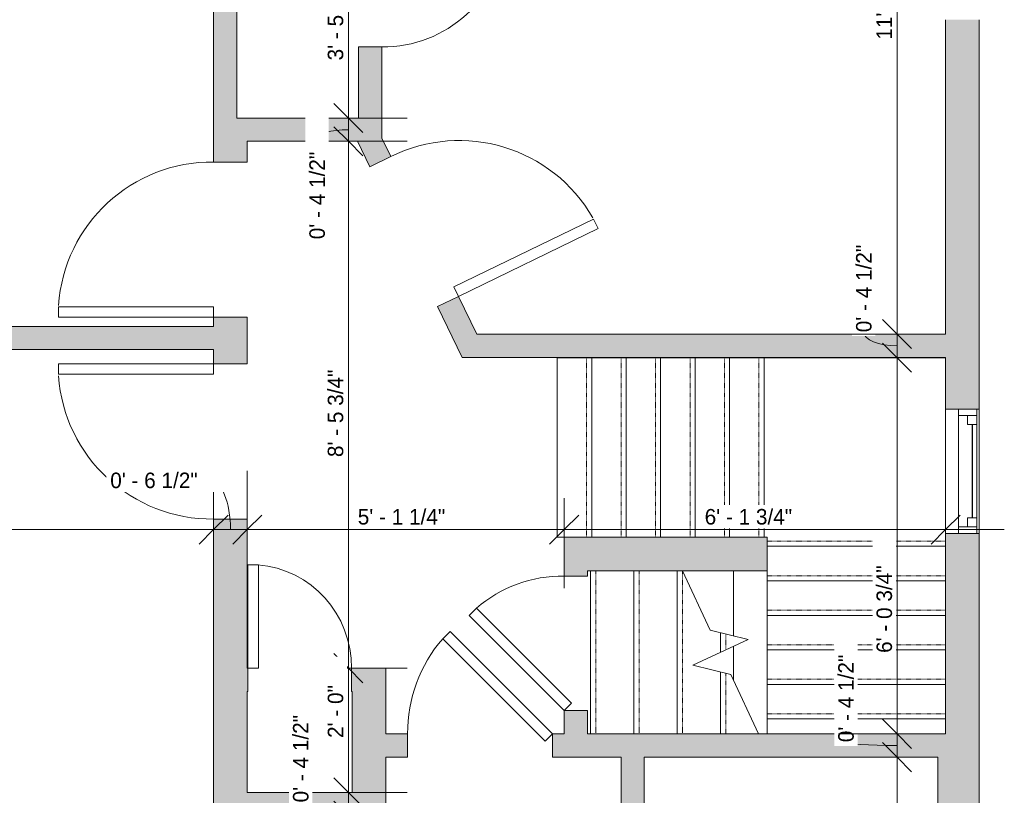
# Model space of a CAD drawing. Header units: inches. Extents: x -243 to 81, y -57 to 344.
# Tile 3 of 4: x -109 to 81, y 19 to 169. Entities that reach past the tile are written whole.
import ezdxf

# ---------------------------------------------------------------- set-up
doc = ezdxf.new("R2010")
doc.units = ezdxf.units.IN
doc.header["$MEASUREMENT"] = 0
doc.linetypes.add('Overhead', pattern=[0.15625, 0.09375, -0.0625])
for name, color, linetype, lineweight in [('A-ANNO-DIMS', 211, 'Continuous', 9), ('A-ANNO-DIMS-96', 211, 'Continuous', 9), ('A-DOOR', 31, 'Continuous', 9), ('A-FLOR', 192, 'Continuous', 9), ('A-GLAZ', 151, 'Continuous', 9), ('A-WALL', 90, 'Continuous', 9), ('A-WALL-PATT', 111, 'Continuous', 9), ('S-STRS', 90, 'Continuous', 9), ('S-STRS-MBND', 31, 'Continuous', 9)]:
    doc.layers.add(name, color=color, linetype=linetype, lineweight=lineweight)
doc.styles.add('Inter', font='txt', dxfattribs={"height": 3})
doc.dimstyles.new('Linear_-_1_32__Inter__Imperial__SMALL', dxfattribs={"dimscale": 12, "dimtxt": 3.974399, "dimasz": 0.46875, "dimexe": 0.944882, "dimexo": 0.629921, "dimgap": 0, "dimtad": 1, "dimrnd": 0.25, "dimzin": 1, "dimdsep": 46, "dimlunit": 4, "dimtxsty": 'Inter', "dimblk1": 'OBLIQUE', "dimblk2": 'OBLIQUE', "dimsah": 1, "dimcen": 0.09, "dimdle": 0.944882, "dimazin": 0, "dimtfac": 1, "dimtdec": 4, "dimtix": 1, "dimtmove": 0, "dimatfit": 3, "dimfxl": 1, "dimtvp": 1, "dimtfill": 1, "dimfrac": 2, "dimtolj": 1, "dimtzin": 0, "dimarcsym": 2})
doc.dimstyles.new('Linear_-_1_32__Inter__Imperial__SMALL_1', dxfattribs={"dimscale": 12, "dimtxt": 3.974399, "dimasz": 0.46875, "dimexe": 0.944882, "dimexo": 0.629921, "dimgap": 0, "dimtad": 1, "dimrnd": 0.25, "dimzin": 1, "dimdsep": 46, "dimlunit": 4, "dimtxsty": 'Inter', "dimblk1": 'OBLIQUE', "dimblk2": 'OBLIQUE', "dimsah": 1, "dimcen": 0.09, "dimdle": 0.944882, "dimazin": 0, "dimtfac": 1, "dimtdec": 4, "dimtix": 1, "dimtmove": 1, "dimatfit": 3, "dimfxl": 1, "dimtvp": 1, "dimtfill": 1, "dimfrac": 2, "dimtolj": 1, "dimtzin": 0, "dimarcsym": 2})
doc.dimstyles.new('Linear_-_1_32__Inter__Imperial__SMALL_2', dxfattribs={"dimscale": 12, "dimtxt": 3.974399, "dimasz": 0.46875, "dimexe": 0.944882, "dimexo": 0.629921, "dimgap": 0, "dimtad": 1, "dimrnd": 0.25, "dimzin": 1, "dimdsep": 46, "dimlunit": 4, "dimtxsty": 'Inter', "dimblk1": 'OBLIQUE', "dimblk2": 'OBLIQUE', "dimsah": 1, "dimcen": 0.09, "dimdle": 0.944882, "dimazin": 0, "dimtfac": 1, "dimtdec": 4, "dimtix": 1, "dimtmove": 2, "dimatfit": 3, "dimfxl": 1, "dimtvp": 1, "dimtfill": 1, "dimfrac": 2, "dimtolj": 1, "dimtzin": 0, "dimarcsym": 2})

# ---------------------------------------------------------------- blocks, each defined once
blk = doc.blocks.new('Planitar - Single Door_Flush Panel - 2_-4_ x 6_-8_ _45-3089767-103_1 - Second Floor DIM')
at = {"layer": 'A-DOOR', "lineweight": 18}
for p, q in [((-5.8, 22.05), (-7.22, 20.63)), ((14, 2.25), (-5.8, 22.05)), ((12.58, 0.83), (-7.22, 20.63)), ((14, 2.25), (12.58, 0.83))]:
    blk.add_line(p, q, dxfattribs=at)
at = {"layer": 'A-DOOR'}
blk.add_arc((13.46, 2.55), 27.46, 138.8351, 180.6172, dxfattribs=at)
blk = doc.blocks.new('Planitar - Single Door_Flush Panel - 2_-2_ x 6_-8_ _45-3089922-103_1 - Second Floor DIM')
at = {"layer": 'A-DOOR', "lineweight": 18}
for p, q in [((11.58, -0.83), (-6.8, -19.22)), ((13, -2.25), (11.58, -0.83)), ((13, -2.25), (-5.38, -20.63)), ((-5.38, -20.63), (-6.8, -19.22))]:
    blk.add_line(p, q, dxfattribs=at)
at = {"layer": 'A-DOOR'}
blk.add_arc((12.46, -2.55), 25.46, 179.3343, 220.8632, dxfattribs=at)
blk = doc.blocks.new('Planitar - Single Door_Flush Panel - 2_-6_ x 6_-8_-3078239-103_1 - Second Floor DIM')
at = {"layer": 'A-DOOR', "lineweight": 18}
for p, q in [((12.99, 3.25), (12.99, 33.25)), ((15, 33.25), (12.99, 33.25)), ((15, 3.25), (15, 33.25)), ((15, 3.25), (12.99, 3.25))]:
    blk.add_line(p, q, dxfattribs=at)
at = {"layer": 'A-DOOR'}
blk.add_arc((14.77, 3.55), 29.77, 93.991, 180.5775, dxfattribs=at)
blk = doc.blocks.new('Planitar - Single Door_Flush Panel - 2_-6_ x 6_-8_-3078477-103_1 - Second Floor DIM')
at = {"layer": 'A-DOOR', "lineweight": 18}
for p, q in [((12.99, -3.25), (12.99, -33.25)), ((15, -3.25), (12.99, -3.25)), ((15, -3.25), (15, -33.25)), ((15, -33.25), (12.99, -33.25))]:
    blk.add_line(p, q, dxfattribs=at)
at = {"layer": 'A-DOOR'}
blk.add_arc((14.77, -3.55), 29.77, 179.4225, 266.009, dxfattribs=at)
blk = doc.blocks.new('Planitar - Single Door_Flush Panel - 2_-0_ x 6_-8_-3090164-103_1 - Second Floor DIM')
at = {"layer": 'A-DOOR', "lineweight": 18}
for p, q in [((9.99, -2.25), (9.99, -26.25)), ((12, -2.25), (9.99, -2.25)), ((12, -2.25), (12, -26.25)), ((12, -26.25), (9.99, -26.25))]:
    blk.add_line(p, q, dxfattribs=at)
at = {"layer": 'A-DOOR'}
blk.add_arc((11.77, -2.55), 23.77, 179.2767, 265.5217, dxfattribs=at)
blk = doc.blocks.new('Planitar - Single Door_Flush Panel - 2_-6_ x 6_-8_-3090247-103_1 - Second Floor DIM')
at = {"layer": 'A-DOOR', "lineweight": 18}
for p, q in [((12.99, 2.25), (12.99, 32.25)), ((15, 32.25), (12.99, 32.25)), ((15, 2.25), (15, 32.25)), ((15, 2.25), (12.99, 2.25))]:
    blk.add_line(p, q, dxfattribs=at)
at = {"layer": 'A-DOOR'}
blk.add_arc((14.77, 2.55), 29.77, 93.991, 180.5775, dxfattribs=at)
blk = doc.blocks.new('Planitar - Single Door_Flush Panel - 1_-8_ x 6_-8_-3090345-103_1 - Second Floor DIM')
at = {"layer": 'A-DOOR', "lineweight": 18}
for p, q in [((7.99, -2.25), (7.99, -22.25)), ((10, -2.25), (7.99, -2.25)), ((10, -2.25), (10, -22.25)), ((10, -22.25), (7.99, -22.25))]:
    blk.add_line(p, q, dxfattribs=at)
at = {"layer": 'A-DOOR'}
blk.add_arc((9.77, -2.55), 19.77, 179.1304, 265.0764, dxfattribs=at)
blk = doc.blocks.new('Planitar-Double-Hung-Single - 48_ x 42_-3112422-103_1 - Second Floor DIM')
at = {"layer": 'A-GLAZ', "lineweight": 18}
for p, q in [((-12, 3.25), (-12, -3.25)), ((-12, 2.75), (-9, 2.75)), ((-10.75, 2.75), (-10.75, -0.75)), ((-9, 2.75), (-9, 1)), ((-1.1875, 2.75), (1.1875, 2.75)), ((9, 2.75), (12, 2.75)), ((9, 2.75), (9, 1)), ((10.75, 2.75), (10.75, -0.75)), ((12, -3.25), (12, 3.25)), ((-10.75, 1), (-9, 1)), ((10.75, 1), (9, 1)), ((-12, -0.75), (-10.75, -0.75)), ((10.75, -0.75), (12, -0.75))]:
    blk.add_line(p, q, dxfattribs=at)
at = {"layer": 'A-GLAZ'}
for p, q in [((12, 3.25), (-12, 3.25)), ((-9, 2.75), (-1.1875, 2.75)), ((1.1875, 2.75), (9, 2.75)), ((10.75, -0.75), (-10.75, -0.75)), ((-12, -3.25), (12, -3.25))]:
    blk.add_line(p, q, dxfattribs=at)
at = {"layer": 'A-GLAZ', "lineweight": 25}
blk.add_line((-9, 1.875), (9, 1.875), dxfattribs=at)
blk = doc.blocks.new('DIMBLOCK16-103_1 - Second Floor DIM')
at = {"layer": 'A-ANNO-DIMS-96', "lineweight": 35}
for p, q in [((60.57, 26.06), (57.76, 28.87)), ((60.57, 26.06), (63.38, 23.24)), ((60.57, -45.75), (57.76, -42.94)), ((60.57, -45.75), (63.38, -48.56))]:
    blk.add_line(p, q, dxfattribs=at)
at = {"layer": 'A-ANNO-DIMS-96'}
for p, q in [((64.15, 26.06), (49.23, 26.06)), ((60.57, -57.09), (60.57, 26.06)), ((60.57, 26.06), (64.15, 26.06)), ((64.15, -45.75), (49.23, -45.75)), ((60.57, -45.75), (64.15, -45.75))]:
    blk.add_line(p, q, dxfattribs=at)
at = {"layer": 'A-ANNO-DIMS-96', "color": 0, "insert": (56.58, -22.45), "char_height": 3, "width": 25.2772, "attachment_point": 1, "rotation": 90, "line_spacing_factor": 0.9936, "style": 'Inter', "bg_fill": 3, "box_fill_scale": 1.25, "bg_fill_color": 256, "bg_fill_true_color": 13158600, "bg_fill_transparency": 0}
blk.add_mtext('5\' - 11 3/4"', dxfattribs=at)
blk = doc.blocks.new('_Oblique')
at = {"color": 0, "linetype": 'ByBlock', "lineweight": -2}
blk.add_line((-0.5, -0.5), (0.5, 0.5), dxfattribs=at)
blk = doc.blocks.new('DIMBLOCK17-103_1 - Second Floor DIM')
at = {"layer": 'A-ANNO-DIMS-96', "lineweight": 35}
for p, q in [((60.57, 30.56), (57.76, 33.37)), ((60.57, 30.56), (63.38, 27.74)), ((60.57, 26.06), (57.76, 28.87)), ((60.57, 26.06), (63.38, 23.24))]:
    blk.add_line(p, q, dxfattribs=at)
at = {"layer": 'A-ANNO-DIMS-96'}
for p, q in [((64.15, 30.56), (49.23, 30.56)), ((60.57, 26.06), (60.57, 30.56)), ((60.57, 30.56), (64.15, 30.56)), ((64.15, 26.06), (49.23, 26.06)), ((60.57, 26.06), (64.15, 26.06))]:
    blk.add_line(p, q, dxfattribs=at)
blk.add_ellipse((60.57, 28.95), major_axis=(-9.88, 0), ratio=0.065761, start_param=0, end_param=1.570796, dxfattribs=at)
at = {"layer": 'A-ANNO-DIMS-96', "color": 0, "insert": (49.18, 28.95), "char_height": 3, "width": 23.3695, "attachment_point": 1, "rotation": 90, "line_spacing_factor": 0.9936, "style": 'Inter', "bg_fill": 3, "box_fill_scale": 1.25, "bg_fill_color": 256, "bg_fill_true_color": 13158600, "bg_fill_transparency": 0}
blk.add_mtext('0\' - 4 1/2"', dxfattribs=at)
blk = doc.blocks.new('DIMBLOCK18-103_1 - Second Floor DIM')
at = {"layer": 'A-ANNO-DIMS-96', "lineweight": 35}
for p, q in [((60.57, 103.25), (57.76, 106.06)), ((60.57, 103.25), (63.38, 100.44)), ((60.57, 30.56), (57.76, 33.37)), ((60.57, 30.56), (63.38, 27.74))]:
    blk.add_line(p, q, dxfattribs=at)
at = {"layer": 'A-ANNO-DIMS-96'}
for p, q in [((64.15, 103.25), (49.23, 103.25)), ((60.57, 30.56), (60.57, 103.25)), ((60.57, 103.25), (64.15, 103.25)), ((64.15, 30.56), (49.23, 30.56)), ((60.57, 30.56), (64.15, 30.56))]:
    blk.add_line(p, q, dxfattribs=at)
at = {"layer": 'A-ANNO-DIMS-96', "color": 0, "insert": (56.58, 46.2), "char_height": 3, "width": 24.3829, "attachment_point": 1, "rotation": 90, "line_spacing_factor": 0.9936, "style": 'Inter', "bg_fill": 3, "box_fill_scale": 1.25, "bg_fill_color": 256, "bg_fill_true_color": 13158600, "bg_fill_transparency": 0}
blk.add_mtext('6\' - 0 3/4"', dxfattribs=at)
blk = doc.blocks.new('DIMBLOCK19-103_1 - Second Floor DIM')
at = {"layer": 'A-ANNO-DIMS-96', "lineweight": 35}
for p, q in [((60.57, 107.81), (57.76, 110.62)), ((60.57, 107.81), (63.38, 104.99)), ((60.57, 103.25), (57.76, 106.06)), ((60.57, 103.25), (63.38, 100.44))]:
    blk.add_line(p, q, dxfattribs=at)
at = {"layer": 'A-ANNO-DIMS-96'}
for p, q in [((64.15, 107.81), (49.23, 107.81)), ((60.57, 103.25), (60.57, 107.81)), ((60.57, 107.81), (64.15, 107.81)), ((64.15, 103.25), (49.23, 103.25)), ((60.57, 103.25), (64.15, 103.25))]:
    blk.add_line(p, q, dxfattribs=at)
blk.add_ellipse((60.57, 108.16), major_axis=(-6.43, 0), ratio=0.409746, start_param=0, end_param=1.570796, dxfattribs=at)
at = {"layer": 'A-ANNO-DIMS-96', "color": 0, "insert": (52.63, 108.16), "char_height": 3, "width": 23.3695, "attachment_point": 1, "rotation": 90, "line_spacing_factor": 0.9936, "style": 'Inter', "bg_fill": 3, "box_fill_scale": 1.25, "bg_fill_color": 256, "bg_fill_true_color": 13158600, "bg_fill_transparency": 0}
blk.add_mtext('0\' - 4 1/2"', dxfattribs=at)
blk = doc.blocks.new('DIMBLOCK20-103_1 - Second Floor DIM')
at = {"layer": 'A-ANNO-DIMS-96'}
for p, q in [((60.57, 107.81), (60.57, 252.34)), ((64.15, 241), (49.23, 241)), ((60.57, 241), (64.15, 241)), ((64.15, 107.81), (49.23, 107.81)), ((60.57, 107.81), (64.15, 107.81))]:
    blk.add_line(p, q, dxfattribs=at)
at = {"layer": 'A-ANNO-DIMS-96', "lineweight": 35}
for p, q in [((60.57, 241), (57.76, 243.81)), ((60.57, 241), (63.38, 238.19)), ((60.57, 107.81), (57.76, 110.62)), ((60.57, 107.81), (63.38, 104.99))]:
    blk.add_line(p, q, dxfattribs=at)
at = {"layer": 'A-ANNO-DIMS-96', "color": 0, "insert": (56.58, 164.69), "char_height": 3, "width": 23.3099, "attachment_point": 1, "rotation": 90, "line_spacing_factor": 0.9936, "style": 'Inter', "bg_fill": 3, "box_fill_scale": 1.25, "bg_fill_color": 256, "bg_fill_true_color": 13158600, "bg_fill_transparency": 0}
blk.add_mtext('11\' - 1 1/4"', dxfattribs=at)
blk = doc.blocks.new('DIMBLOCK23-103_1 - Second Floor DIM')
at = {"layer": 'A-ANNO-DIMS-96', "lineweight": 35}
for p, q in [((-45.51, 191.06), (-48.32, 193.87)), ((-45.51, 191.06), (-42.7, 188.24)), ((-45.51, 149.56), (-48.32, 152.37)), ((-45.51, 149.56), (-42.7, 146.74))]:
    blk.add_line(p, q, dxfattribs=at)
at = {"layer": 'A-ANNO-DIMS-96'}
for p, q in [((-49.09, 191.06), (-34.17, 191.06)), ((-45.51, 191.06), (-49.09, 191.06)), ((-45.51, 191.06), (-45.51, 149.56)), ((-49.09, 149.56), (-34.17, 149.56)), ((-45.51, 149.56), (-49.09, 149.56))]:
    blk.add_line(p, q, dxfattribs=at)
at = {"layer": 'A-ANNO-DIMS-96', "color": 0, "insert": (-49.5, 160.69), "char_height": 3, "width": 23.0714, "attachment_point": 1, "rotation": 90, "line_spacing_factor": 0.9936, "style": 'Inter', "bg_fill": 3, "box_fill_scale": 1.25, "bg_fill_color": 256, "bg_fill_true_color": 13158600, "bg_fill_transparency": 0}
blk.add_mtext('3\' - 5 1/2"', dxfattribs=at)
blk = doc.blocks.new('DIMBLOCK24-103_1 - Second Floor DIM')
at = {"layer": 'A-ANNO-DIMS-96', "lineweight": 35}
for p, q in [((-45.51, 149.56), (-48.32, 152.37)), ((-45.51, 149.56), (-42.7, 146.74)), ((-45.51, 145.06), (-48.32, 147.87)), ((-45.51, 145.06), (-42.7, 142.24))]:
    blk.add_line(p, q, dxfattribs=at)
at = {"layer": 'A-ANNO-DIMS-96'}
for p, q in [((-49.09, 149.56), (-34.17, 149.56)), ((-45.51, 149.56), (-49.09, 149.56)), ((-45.51, 149.56), (-45.51, 145.06)), ((-49.09, 145.06), (-34.17, 145.06)), ((-45.51, 145.06), (-49.09, 145.06))]:
    blk.add_line(p, q, dxfattribs=at)
blk.add_ellipse((-45.51, 145.6), major_axis=(-6.03, 0), ratio=0.282448, start_param=4.712389, end_param=6.283185, dxfattribs=at)
at = {"layer": 'A-ANNO-DIMS-96', "color": 0, "insert": (-53.05, 126.13), "char_height": 3, "width": 23.3695, "attachment_point": 1, "rotation": 90, "line_spacing_factor": 0.9936, "style": 'Inter', "bg_fill": 3, "box_fill_scale": 1.25, "bg_fill_color": 256, "bg_fill_true_color": 13158600, "bg_fill_transparency": 0}
blk.add_mtext('0\' - 4 1/2"', dxfattribs=at)
blk = doc.blocks.new('DIMBLOCK25-103_1 - Second Floor DIM')
at = {"layer": 'A-ANNO-DIMS-96', "lineweight": 35}
for p, q in [((-45.51, 145.06), (-48.32, 147.87)), ((-45.51, 145.06), (-42.7, 142.24)), ((-45.51, 43.25), (-48.32, 46.06)), ((-45.51, 43.25), (-42.7, 40.44))]:
    blk.add_line(p, q, dxfattribs=at)
at = {"layer": 'A-ANNO-DIMS-96'}
for p, q in [((-49.09, 145.06), (-34.17, 145.06)), ((-45.51, 145.06), (-49.09, 145.06)), ((-45.51, 145.06), (-45.51, 43.25)), ((-49.09, 43.25), (-34.17, 43.25)), ((-45.51, 43.25), (-49.09, 43.25))]:
    blk.add_line(p, q, dxfattribs=at)
at = {"layer": 'A-ANNO-DIMS-96', "color": 0, "insert": (-49.5, 84.04), "char_height": 3, "width": 24.2637, "attachment_point": 1, "rotation": 90, "line_spacing_factor": 0.9936, "style": 'Inter', "bg_fill": 3, "box_fill_scale": 1.25, "bg_fill_color": 256, "bg_fill_true_color": 13158600, "bg_fill_transparency": 0}
blk.add_mtext('8\' - 5 3/4"', dxfattribs=at)
blk = doc.blocks.new('DIMBLOCK26-103_1 - Second Floor DIM')
at = {"layer": 'A-ANNO-DIMS-96', "lineweight": 35}
for p, q in [((-45.51, 43.25), (-48.32, 46.06)), ((-45.51, 43.25), (-42.7, 40.44)), ((-45.51, 19.25), (-48.32, 22.06)), ((-45.51, 19.25), (-42.7, 16.44))]:
    blk.add_line(p, q, dxfattribs=at)
at = {"layer": 'A-ANNO-DIMS-96'}
for p, q in [((-49.09, 43.25), (-34.17, 43.25)), ((-45.51, 43.25), (-49.09, 43.25)), ((-45.51, 43.25), (-45.51, 19.25)), ((-49.09, 19.25), (-34.17, 19.25)), ((-45.51, 19.25), (-49.09, 19.25))]:
    blk.add_line(p, q, dxfattribs=at)
at = {"layer": 'A-ANNO-DIMS-96', "color": 0, "insert": (-49.5, 29.77), "char_height": 3, "width": 14.9636, "attachment_point": 1, "rotation": 90, "line_spacing_factor": 0.9936, "style": 'Inter', "bg_fill": 3, "box_fill_scale": 1.25, "bg_fill_color": 256, "bg_fill_true_color": 13158600, "bg_fill_transparency": 0}
blk.add_mtext('2\' - 0"', dxfattribs=at)
blk = doc.blocks.new('DIMBLOCK27-103_1 - Second Floor DIM')
at = {"layer": 'A-ANNO-DIMS-96', "lineweight": 35}
for p, q in [((-45.51, 19.25), (-48.32, 22.06)), ((-45.51, 19.25), (-42.7, 16.44)), ((-45.51, 14.75), (-48.32, 17.56)), ((-45.51, 14.75), (-42.7, 11.94))]:
    blk.add_line(p, q, dxfattribs=at)
at = {"layer": 'A-ANNO-DIMS-96'}
for p, q in [((-49.09, 19.25), (-34.17, 19.25)), ((-45.51, 19.25), (-49.09, 19.25)), ((-45.51, 19.25), (-45.51, 14.75)), ((-49.09, 14.75), (-34.17, 14.75)), ((-45.51, 14.75), (-49.09, 14.75))]:
    blk.add_line(p, q, dxfattribs=at)
blk.add_ellipse((-45.51, 17.31), major_axis=(-9.2, 0), ratio=0.033606, start_param=0, end_param=1.570796, dxfattribs=at)
at = {"layer": 'A-ANNO-DIMS-96', "color": 0, "insert": (-56.22, 17.31), "char_height": 3, "width": 23.3695, "attachment_point": 1, "rotation": 90, "line_spacing_factor": 0.9936, "style": 'Inter', "bg_fill": 3, "box_fill_scale": 1.25, "bg_fill_color": 256, "bg_fill_true_color": 13158600, "bg_fill_transparency": 0}
blk.add_mtext('0\' - 4 1/2"', dxfattribs=at)
blk = doc.blocks.new('DIMBLOCK29-103_1 - Second Floor DIM')
at = {"layer": 'A-ANNO-DIMS-96'}
for p, q in [((-232.05, 66.44), (-232.05, 81.36)), ((-71.55, 66.44), (-71.55, 81.36)), ((-243.39, 70.02), (-71.55, 70.02)), ((-232.05, 70.02), (-232.05, 66.44)), ((-71.55, 70.02), (-71.55, 66.44))]:
    blk.add_line(p, q, dxfattribs=at)
at = {"layer": 'A-ANNO-DIMS-96', "lineweight": 35}
for p, q in [((-232.05, 70.02), (-229.23, 72.83)), ((-71.55, 70.02), (-68.73, 72.83)), ((-232.05, 70.02), (-234.86, 67.21)), ((-71.55, 70.02), (-74.36, 67.21))]:
    blk.add_line(p, q, dxfattribs=at)
at = {"layer": 'A-ANNO-DIMS-96', "color": 0, "insert": (-162.35, 74.01), "char_height": 3, "width": 25.3368, "attachment_point": 1, "line_spacing_factor": 0.9936, "style": 'Inter', "bg_fill": 3, "box_fill_scale": 1.25, "bg_fill_color": 256, "bg_fill_true_color": 13158600, "bg_fill_transparency": 0}
blk.add_mtext('13\' - 4 1/2"', dxfattribs=at)
blk = doc.blocks.new('DIMBLOCK30-103_1 - Second Floor DIM')
at = {"layer": 'A-ANNO-DIMS-96'}
for p, q in [((-71.55, 66.44), (-71.55, 81.36)), ((-65.05, 66.44), (-65.05, 81.36)), ((-71.55, 70.02), (-65.05, 70.02)), ((-71.55, 70.02), (-71.55, 66.44)), ((-65.05, 70.02), (-65.05, 66.44))]:
    blk.add_line(p, q, dxfattribs=at)
at = {"layer": 'A-ANNO-DIMS-96', "lineweight": 35}
for p, q in [((-71.55, 70.02), (-68.73, 72.83)), ((-65.05, 70.02), (-62.23, 72.83)), ((-71.55, 70.02), (-74.36, 67.21)), ((-65.05, 70.02), (-67.86, 67.21))]:
    blk.add_line(p, q, dxfattribs=at)
at = {"layer": 'A-ANNO-DIMS-96'}
blk.add_ellipse((-72.21, 70.02), major_axis=(0, 9.51), ratio=0.411366, start_param=4.712389, end_param=6.283185, dxfattribs=at)
at = {"layer": 'A-ANNO-DIMS-96', "color": 0, "insert": (-91.54, 81.04), "char_height": 3, "width": 23.1906, "attachment_point": 1, "line_spacing_factor": 0.9936, "style": 'Inter', "bg_fill": 3, "box_fill_scale": 1.25, "bg_fill_color": 256, "bg_fill_true_color": 13158600, "bg_fill_transparency": 0}
blk.add_mtext('0\' - 6 1/2"', dxfattribs=at)
blk = doc.blocks.new('DIMBLOCK31-103_1 - Second Floor DIM')
at = {"layer": 'A-ANNO-DIMS-96'}
for p, q in [((-65.05, 66.44), (-65.05, 81.36)), ((-3.8, 76.11), (-3.8, 58.68)), ((-3.8, 70.02), (-3.8, 76.11)), ((-65.05, 70.02), (-3.8, 70.02)), ((-65.05, 70.02), (-65.05, 66.44))]:
    blk.add_line(p, q, dxfattribs=at)
at = {"layer": 'A-ANNO-DIMS-96', "lineweight": 35}
for p, q in [((-65.05, 70.02), (-62.23, 72.83)), ((-3.8, 70.02), (-0.98, 72.83)), ((-65.05, 70.02), (-67.86, 67.21)), ((-3.8, 70.02), (-6.61, 67.21))]:
    blk.add_line(p, q, dxfattribs=at)
at = {"layer": 'A-ANNO-DIMS-96', "color": 0, "insert": (-43.69, 74.01), "char_height": 3, "width": 22.2368, "attachment_point": 1, "line_spacing_factor": 0.9936, "style": 'Inter', "bg_fill": 3, "box_fill_scale": 1.25, "bg_fill_color": 256, "bg_fill_true_color": 13158600, "bg_fill_transparency": 0}
blk.add_mtext('5\' - 1 1/4"', dxfattribs=at)
blk = doc.blocks.new('DIMBLOCK32-103_1 - Second Floor DIM')
at = {"layer": 'A-ANNO-DIMS-96'}
for p, q in [((69.95, 66.44), (69.95, 81.36)), ((-3.8, 76.11), (-3.8, 58.68)), ((-3.8, 70.02), (-3.8, 76.11)), ((-3.8, 70.02), (81.29, 70.02)), ((69.95, 70.02), (69.95, 66.44))]:
    blk.add_line(p, q, dxfattribs=at)
at = {"layer": 'A-ANNO-DIMS-96', "lineweight": 35}
for p, q in [((-3.8, 70.02), (-0.98, 72.83)), ((69.95, 70.02), (72.77, 72.83)), ((-3.8, 70.02), (-6.61, 67.21)), ((69.95, 70.02), (67.14, 67.21))]:
    blk.add_line(p, q, dxfattribs=at)
at = {"layer": 'A-ANNO-DIMS-96', "color": 0, "insert": (23.37, 74.01), "char_height": 3, "width": 23.3099, "attachment_point": 1, "line_spacing_factor": 0.9936, "style": 'Inter', "bg_fill": 3, "box_fill_scale": 1.25, "bg_fill_color": 256, "bg_fill_true_color": 13158600, "bg_fill_transparency": 0}
blk.add_mtext('6\' - 1 3/4"', dxfattribs=at)

msp = doc.modelspace()

# ---------------------------------------------------------------- hatches: boundary and pattern name
at = {"layer": 'A-WALL-PATT'}
h = msp.add_hatch(color=9, dxfattribs=at)
h.paths.add_polyline_path([(-67.047, 149.555), (-67.047, 198.805), (-71.547, 198.805), (-71.547, 149.555)], flags=0)
h.paths.add_polyline_path([(-67.047, 222.805), (-67.047, 241), (-71.547, 241), (-71.547, 222.805)], flags=0)
h = msp.add_hatch(color=9, dxfattribs=at)
h.paths.add_polyline_path([(-39.047, 145.655), (-39.047, 163.305), (-43.547, 163.305), (-43.547, 149.555), (-40.938, 149.555)], flags=0)
h.paths.add_polyline_path([(-43.547, 187.305), (-39.047, 187.305), (-39.047, 241), (-43.547, 241), (-43.547, 191.055)], flags=0)
h = msp.add_hatch(color=9, dxfattribs=at)
h.paths.add_polyline_path([(69.953, 103.305), (76.453, 103.305), (76.453, 168.555), (69.953, 168.555), (69.953, 107.805)], flags=0)
h.paths.add_polyline_path([(76.453, 196.555), (76.453, 241), (69.953, 241), (69.953, 196.555)], flags=0)
h = msp.add_hatch(color=9, dxfattribs=at)
h.paths.add_polyline_path([(-67.047, 19.25), (-65.047, 19.25), (-65.047, 72.055), (-71.547, 72.055), (-71.547, 19.25)], flags=0)
h.paths.add_polyline_path([(-71.547, 102.055), (-65.047, 102.055), (-65.047, 111.055), (-71.547, 111.055), (-71.547, 104.805)], flags=0)
h.paths.add_polyline_path([(-71.547, 141.055), (-65.047, 141.055), (-65.047, 149.555), (-71.547, 149.555)], flags=0)
for points in [[(-43.757, 145.055), (-45.94, 149.555), (-65.047, 149.555), (-65.047, 145.055)], [(-79.334, 104.805), (-71.547, 104.805), (-71.547, 109.305), (-232.047, 109.305), (-232.047, 104.805)], [(23.31, 103.305), (69.953, 103.305), (69.953, 107.805), (-25.693, 107.805), (-23.51, 103.305)], [(23.31, 62.055), (35.453, 62.055), (35.453, 68.555), (0.703, 68.555), (0.703, 62.055)], [(-44.797, 19.25), (-38.297, 19.25), (-38.297, 38.75), (-44.797, 38.75), (-44.797, 26.41)], [(11.703, -4.695), (11.703, 26.055), (7.203, 26.055), (7.203, -4.695)], [(76.453, -52.25), (76.453, 26.055), (68.453, 26.055), (68.453, -52.25)], [(-42.797, 14.75), (-38.297, 14.75), (-38.297, 19.25), (-67.047, 19.25), (-67.047, 14.75)]]:
    msp.add_hatch(color=9, dxfattribs=at).paths.add_polyline_path(points, flags=0)
h = msp.add_hatch(color=9, dxfattribs=at)
h.paths.add_polyline_path([(-25.693, 107.805), (-20.691, 107.805), (-24.228, 115.098), (-28.277, 113.135)], flags=0)
h.paths.add_polyline_path([(-41.368, 140.128), (-37.319, 142.091), (-40.938, 149.555), (-45.94, 149.555), (-43.757, 145.055)], flags=0)
h = msp.add_hatch(color=254, dxfattribs=at)
h.paths.add_polyline_path([(76.453, 26.055), (76.453, 68.555), (69.953, 68.555), (69.953, 26.055)], flags=0)
h.paths.add_polyline_path([(76.453, 95.555), (76.453, 103.305), (69.953, 103.305), (69.953, 95.555)], flags=0)
h = msp.add_hatch(color=254, dxfattribs=at)
h.paths.add_polyline_path([(76.453, 68.555), (76.453, 69.305), (69.953, 69.305), (69.953, 68.555)], flags=0)
h.paths.add_polyline_path([(76.453, 93.305), (76.453, 95.555), (69.953, 95.555), (69.953, 93.305)], flags=0)
h = msp.add_hatch(color=9, dxfattribs=at)
h.paths.add_polyline_path([(0.703, 30.555), (0.703, 35.055), (-3.797, 35.055), (-3.797, 30.555)], flags=0)
h.paths.add_polyline_path([(-3.797, 61.055), (0.703, 61.055), (0.703, 68.555), (-3.797, 68.555)], flags=0)
h = msp.add_hatch(color=9, dxfattribs=at)
h.paths.add_polyline_path([(-65.047, 38.75), (-64.922, 38.75), (-64.922, 43.25), (-65.047, 43.25)], flags=0)
h.paths.add_polyline_path([(-44.922, 38.75), (-38.297, 38.75), (-38.297, 43.25), (-44.922, 43.25)], flags=0)
h = msp.add_hatch(color=9, dxfattribs=at)
h.paths.add_polyline_path([(7.203, 26.055), (69.953, 26.055), (69.953, 30.555), (-6.047, 30.555), (-6.047, 26.055)], flags=0)
h.paths.add_polyline_path([(-38.297, 26.055), (-34.047, 26.055), (-34.047, 30.555), (-38.297, 30.555), (-38.297, 26.41)], flags=0)
h = msp.add_hatch(color=9, dxfattribs=at)
h.paths.add_polyline_path([(-71.547, -45.75), (-67.047, -45.75), (-67.047, -29.695), (-71.547, -29.695)], flags=0)
h.paths.add_polyline_path([(-67.047, -5.695), (-67.047, 19.25), (-71.547, 19.25), (-71.547, -5.695)], flags=0)

# ---------------------------------------------------------------- linework, layer by layer
at = {"layer": 'A-FLOR'}
for p, q in [((-5.133, 68.555), (-5.133, 103.305)), ((-3.797, 68.555), (-5.133, 68.555))]:
    msp.add_line(p, q, dxfattribs=at)
at = {"layer": 'A-WALL'}
for p, q in [((-71.547, 198.805), (-71.547, 141.055)), ((-67.047, 149.555), (-67.047, 191.055)), ((69.953, 168.555), (69.953, 107.805)), ((76.453, 93.305), (76.453, 168.555)), ((-39.047, 163.305), (-43.547, 163.305)), ((-43.547, 163.305), (-43.547, 149.555)), ((-39.047, 145.655), (-39.047, 163.305)), ((-43.547, 149.555), (-67.047, 149.555)), ((-65.047, 141.055), (-65.047, 145.055)), ((-65.047, 145.055), (-43.757, 145.055)), ((-43.757, 145.055), (-41.368, 140.128)), ((-37.319, 142.091), (-39.047, 145.655)), ((-71.547, 141.055), (-65.047, 141.055)), ((-41.368, 140.128), (-37.319, 142.091)), ((-24.228, 115.098), (-28.277, 113.135)), ((-20.691, 107.805), (-24.228, 115.098)), ((-28.277, 113.135), (-23.51, 103.305)), ((-65.047, 111.055), (-71.547, 111.055)), ((-71.547, 111.055), (-71.547, 109.305)), ((-65.047, 102.055), (-65.047, 111.055)), ((-71.547, 109.305), (-232.047, 109.305)), ((69.953, 107.805), (-20.691, 107.805)), ((-232.047, 104.805), (-71.547, 104.805)), ((-71.547, 104.805), (-71.547, 102.055)), ((-23.51, 103.305), (69.953, 103.305)), ((69.953, 103.305), (69.953, 93.305)), ((-71.547, 102.055), (-65.047, 102.055)), ((69.953, 93.305), (76.453, 93.305)), ((-65.047, 72.055), (-71.547, 72.055)), ((-71.547, 72.055), (-71.547, -5.695)), ((-65.047, 43.25), (-65.047, 72.055)), ((-3.797, 68.555), (-3.797, 61.055)), ((35.453, 68.555), (-3.797, 68.555)), ((35.453, 68.555), (35.453, 30.555)), ((69.953, 30.555), (69.953, 69.305)), ((69.953, 69.305), (76.453, 69.305)), ((76.453, -52.25), (76.453, 69.305)), ((-3.797, 61.055), (0.703, 61.055)), ((0.703, 61.055), (0.703, 62.055)), ((0.703, 62.055), (35.453, 62.055)), ((28.953, 49.495), (28.953, 62.055)), ((28.953, 40.95), (28.953, 47.47)), ((-64.922, 43.25), (-65.047, 43.25)), ((-64.922, 38.75), (-64.922, 43.25)), ((-38.297, 43.25), (-44.922, 43.25)), ((-44.922, 43.25), (-44.922, 38.75)), ((-38.297, 30.555), (-38.297, 43.25)), ((-65.047, 19.25), (-65.047, 38.75)), ((-65.047, 38.75), (-64.922, 38.75)), ((-44.922, 38.75), (-44.797, 38.75)), ((-44.797, 38.75), (-44.797, 19.25)), ((0.703, 35.055), (-3.797, 35.055)), ((-3.797, 35.055), (-3.797, 30.555)), ((0.703, 30.555), (0.703, 35.055)), ((-34.047, 30.555), (-38.297, 30.555)), ((-34.047, 26.055), (-34.047, 30.555)), ((-3.797, 30.555), (-6.047, 30.555)), ((-6.047, 30.555), (-6.047, 26.055)), ((69.953, 30.555), (0.703, 30.555)), ((-38.297, -45.75), (-38.297, 26.055)), ((-38.297, 26.055), (-34.047, 26.055)), ((-6.047, 26.055), (7.203, 26.055)), ((7.203, 26.055), (7.203, -4.695)), ((11.703, 26.055), (68.453, 26.055)), ((11.703, -4.695), (11.703, 26.055)), ((68.453, 26.055), (68.453, -45.75)), ((-44.797, 19.25), (-65.047, 19.25))]:
    msp.add_line(p, q, dxfattribs=at)
at = {"layer": 'S-STRS'}
for p, q in [((-5.133, 68.5), (-5.133, 103.25)), ((1.53, 103.25), (-5.133, 103.25)), ((8.193, 103.25), (1.53, 103.25)), ((1.53, 68.555), (1.53, 103.25)), ((14.855, 103.25), (8.193, 103.25)), ((8.193, 68.555), (8.193, 103.25)), ((21.518, 103.25), (14.855, 103.25)), ((14.855, 68.555), (14.855, 103.25)), ((28.181, 103.25), (21.518, 103.25)), ((21.518, 68.555), (21.518, 103.25)), ((34.844, 103.25), (28.181, 103.25)), ((28.181, 68.555), (28.181, 103.25)), ((69.953, 103.25), (34.844, 103.25)), ((34.844, 68.555), (34.844, 103.25)), ((35.453, 66.801), (69.953, 66.801)), ((1.315, 62.055), (1.315, 30.555)), ((9.695, 62.055), (9.695, 30.555)), ((18.076, 62.055), (18.076, 30.555)), ((35.453, 60.129), (69.953, 60.129)), ((35.453, 53.457), (69.953, 53.457)), ((26.456, 50.102), (26.456, 46.305)), ((35.453, 46.785), (69.953, 46.785)), ((26.456, 42.509), (26.456, 30.555)), ((35.453, 40.113), (69.953, 40.113)), ((35.453, 33.44), (69.953, 33.44))]:
    msp.add_line(p, q, dxfattribs=at)
at = {"layer": 'S-STRS', "linetype": 'Overhead'}
for p, q in [((0.546, 68.555), (0.546, 103.25)), ((7.208, 68.555), (7.208, 103.25)), ((13.871, 68.555), (13.871, 103.25)), ((20.534, 68.555), (20.534, 103.25)), ((27.197, 68.555), (27.197, 103.25)), ((33.859, 68.555), (33.859, 103.25)), ((35.453, 67.786), (69.953, 67.786)), ((2.3, 62.055), (2.3, 30.555)), ((10.68, 62.055), (10.68, 30.555)), ((19.06, 62.055), (19.06, 30.555)), ((35.453, 61.113), (69.953, 61.113)), ((35.453, 54.441), (69.953, 54.441)), ((27.44, 49.862), (27.44, 46.764)), ((35.453, 47.769), (69.953, 47.769)), ((27.44, 42.269), (27.44, 30.555)), ((35.453, 41.097), (69.953, 41.097)), ((35.453, 34.425), (69.953, 34.425))]:
    msp.add_line(p, q, dxfattribs=at)
at = {"layer": 'S-STRS-MBND'}
for p, q in [((24.459, 50.587), (19.111, 62.055)), ((31.808, 48.801), (24.459, 50.587)), ((21.103, 43.809), (31.808, 48.801)), ((28.452, 42.023), (21.103, 43.809)), ((33.8, 30.555), (28.452, 42.023))]:
    msp.add_line(p, q, dxfattribs=at)

# ---------------------------------------------------------------- block references
at = {"layer": 'A-DOOR'}
for name, p, rotation in [('Planitar - Single Door_Flush Panel - 2_-0_ x 6_-8_-3090164-103_1 - Second Floor DIM', (-41.297, 175.305), 89.99999999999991), ('Planitar - Single Door_Flush Panel - 2_-6_ x 6_-8_-3090247-103_1 - Second Floor DIM', (-32.798, 127.613), 295.8714262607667), ('Planitar - Single Door_Flush Panel - 2_-6_ x 6_-8_-3078477-103_1 - Second Floor DIM', (-68.297, 126.055), 269.9999999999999), ('Planitar - Single Door_Flush Panel - 2_-6_ x 6_-8_-3078239-103_1 - Second Floor DIM', (-68.297, 87.055), 89.99999999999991), ('Planitar - Single Door_Flush Panel - 1_-8_ x 6_-8_-3090345-103_1 - Second Floor DIM', (-54.922, 41), 180), ('Planitar - Single Door_Flush Panel - 2_-2_ x 6_-8_ _45-3089922-103_1 - Second Floor DIM', (-1.547, 48.055), 269.9999999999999)]:
    msp.add_blockref(name, p, dxfattribs=dict(at, rotation=rotation))
msp.add_blockref('Planitar - Single Door_Flush Panel - 2_-4_ x 6_-8_ _45-3089767-103_1 - Second Floor DIM', (-20.047, 28.305), dxfattribs=at)
at = {"layer": 'A-GLAZ', "rotation": 269.9999999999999}
msp.add_blockref('Planitar-Double-Hung-Single - 48_ x 42_-3112422-103_1 - Second Floor DIM', (73.203, 81.305), dxfattribs=at)

# ---------------------------------------------------------------- next in the draw order: dimensions: what is measured, and where the dimension line sits
at = {"layer": 'A-ANNO-DIMS'}
dim = msp.add_linear_dim(base=(-45.509, 149.555), p1=(-41.532, 191.055), p2=(-41.532, 149.555), angle=90, dimstyle='Linear_-_1_32__Inter__Imperial__SMALL', override={"dimpost": '<>', "dimfxl": 41.5}, dxfattribs=at)
dim.commit()
dim.dimension.update_dxf_attribs({"geometry": 'DIMBLOCK23-103_1 - Second Floor DIM', "text_midpoint": (-47.305, 170.305)})
dim = msp.add_linear_dim(base=(-71.547, 70.021), p1=(-232.047, 73.999), p2=(-71.547, 73.999), dimstyle='Linear_-_1_32__Inter__Imperial__SMALL', override={"dimpost": '<>', "dimfxl": 160.5}, dxfattribs=at)
dim.commit()
dim.dimension.update_dxf_attribs({"geometry": 'DIMBLOCK29-103_1 - Second Floor DIM', "text_midpoint": (-151.797, 71.817)})
dim = msp.add_linear_dim(base=(60.5693, 26.0551), p1=(56.5918, -45.75), p2=(56.5918, 26.0551), angle=90, dimstyle='Linear_-_1_32__Inter__Imperial__SMALL_2', override={"dimpost": '<>', "dimfxl": 71.805118}, dxfattribs=at)
dim.commit()
dim.dimension.update_dxf_attribs({"geometry": 'DIMBLOCK16-103_1 - Second Floor DIM', "text_midpoint": (58.5757, -9.8081), "dimtype": 160, "text_rotation": 90})

# ---------------------------------------------------------------- next in the draw order: dimensions: what is measured, and where the dimension line sits
for base, p1, p2, picture, middle in [((-45.509, 145.055), (-41.532, 149.555), (-41.532, 145.055), 'DIMBLOCK24-103_1 - Second Floor DIM', (-51.054, 137.811)), ((60.569, 30.555), (56.592, 26.055), (56.592, 30.555), 'DIMBLOCK17-103_1 - Second Floor DIM', (51.183, 40.639))]:
    dim = msp.add_linear_dim(base=base, p1=p1, p2=p2, angle=90, dimstyle='Linear_-_1_32__Inter__Imperial__SMALL_1', override={"dimpost": '<>', "dimfxl": 4.5}, dxfattribs=at)
    dim.commit()
    dim.dimension.update_dxf_attribs({"geometry": picture, "text_midpoint": middle, "dimtype": 160, "text_rotation": 90})
dim = msp.add_linear_dim(base=(-65.047, 70.021), p1=(-71.547, 73.999), p2=(-65.047, 73.999), dimstyle='Linear_-_1_32__Inter__Imperial__SMALL_1', override={"dimpost": '<>', "dimfxl": 6.5}, dxfattribs=at)
dim.commit()
dim.dimension.update_dxf_attribs({"geometry": 'DIMBLOCK30-103_1 - Second Floor DIM', "text_midpoint": (-79.941, 79.045), "dimtype": 160})

# ---------------------------------------------------------------- next in the draw order: dimensions: what is measured, and where the dimension line sits
dim = msp.add_linear_dim(base=(-45.5094, 43.25), p1=(-41.5319, 145.0551), p2=(-41.5319, 43.25), angle=90, dimstyle='Linear_-_1_32__Inter__Imperial__SMALL', override={"dimpost": '<>', "dimfxl": 101.805118}, dxfattribs=at)
dim.commit()
dim.dimension.update_dxf_attribs({"geometry": 'DIMBLOCK25-103_1 - Second Floor DIM', "text_midpoint": (-47.3053, 94.1526)})
dim = msp.add_linear_dim(base=(60.5693, 103.25), p1=(56.5918, 30.5551), p2=(56.5918, 103.25), angle=90, dimstyle='Linear_-_1_32__Inter__Imperial__SMALL_2', override={"dimpost": '<>', "dimfxl": 72.694882}, dxfattribs=at)
dim.commit()
dim.dimension.update_dxf_attribs({"geometry": 'DIMBLOCK18-103_1 - Second Floor DIM', "text_midpoint": (58.5757, 58.3905), "dimtype": 160, "text_rotation": 90})

# ---------------------------------------------------------------- next in the draw order: dimensions: what is measured, and where the dimension line sits
for base, p1, p2, dimstyle, override, picture, middle in [((60.5693, 107.8051), (56.5918, 103.25), (56.5918, 107.8051), 'Linear_-_1_32__Inter__Imperial__SMALL_1', {"dimpost": '<>', "dimfxl": 4.555118}, 'DIMBLOCK19-103_1 - Second Floor DIM', (54.6336, 119.8454)), ((-45.509, 19.25), (-41.532, 43.25), (-41.532, 19.25), 'Linear_-_1_32__Inter__Imperial__SMALL_2', {"dimpost": '<>', "dimfxl": 24}, 'DIMBLOCK26-103_1 - Second Floor DIM', (-47.503, 37.248))]:
    dim = msp.add_linear_dim(base=base, p1=p1, p2=p2, angle=90, dimstyle=dimstyle, override=override, dxfattribs=at)
    dim.commit()
    dim.dimension.update_dxf_attribs({"geometry": picture, "text_midpoint": middle, "dimtype": 160, "text_rotation": 90})
dim = msp.add_linear_dim(base=(-3.797, 70.021), p1=(-65.047, 73.999), p2=(-3.797, 68.555), dimstyle='Linear_-_1_32__Inter__Imperial__SMALL', override={"dimpost": '<>', "dimfxl": 61.491419}, dxfattribs=at)
dim.commit()
dim.dimension.update_dxf_attribs({"geometry": 'DIMBLOCK31-103_1 - Second Floor DIM', "text_midpoint": (-34.422, 71.817)})

# ---------------------------------------------------------------- next in the draw order: dimensions: what is measured, and where the dimension line sits
dim = msp.add_linear_dim(base=(60.5693, 241), p1=(56.5918, 107.8051), p2=(56.5918, 241), angle=90, dimstyle='Linear_-_1_32__Inter__Imperial__SMALL', override={"dimpost": '<>', "dimfxl": 133.194882}, dxfattribs=at)
dim.commit()
dim.dimension.update_dxf_attribs({"geometry": 'DIMBLOCK20-103_1 - Second Floor DIM', "text_midpoint": (58.7733, 174.4026)})
dim = msp.add_linear_dim(base=(69.953, 70.021), p1=(-3.797, 68.555), p2=(69.953, 73.999), dimstyle='Linear_-_1_32__Inter__Imperial__SMALL', override={"dimpost": '<>', "dimfxl": 73.950623}, dxfattribs=at)
dim.commit()
dim.dimension.update_dxf_attribs({"geometry": 'DIMBLOCK32-103_1 - Second Floor DIM', "text_midpoint": (33.078, 71.817)})
dim = msp.add_linear_dim(base=(-45.509, 14.75), p1=(-41.532, 19.25), p2=(-41.532, 14.75), angle=90, dimstyle='Linear_-_1_32__Inter__Imperial__SMALL_1', override={"dimpost": '<>', "dimfxl": 4.5}, dxfattribs=at)
dim.commit()
dim.dimension.update_dxf_attribs({"geometry": 'DIMBLOCK27-103_1 - Second Floor DIM', "text_midpoint": (-54.218, 28.994), "dimtype": 160, "text_rotation": 90})

doc.saveas('drawing.dxf')
